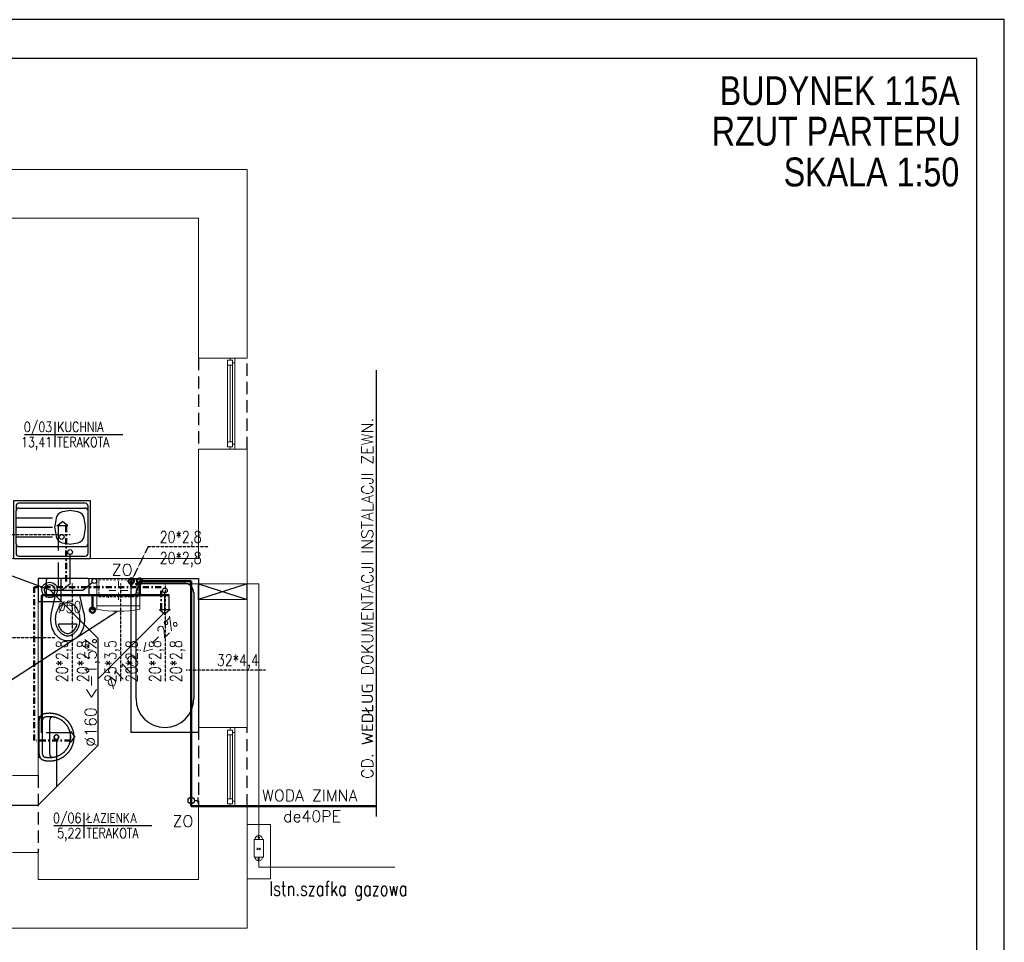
# Model space of a CAD drawing. Header units: millimetres. Extents: x -1657 to 1139, y -216 to 3193.
# Tile 3 of 6: x -581 to 443, y 310 to 1269. Entities that reach past the tile are written whole.
import ezdxf
from ezdxf.enums import TextEntityAlignment as Align

# ---------------------------------------------------------------- set-up
doc = ezdxf.new("R2010")
doc.units = ezdxf.units.MM
for name, pattern in [('DASHDOT', [25.4, 12.7, -6.35, 0, -6.35]), ('DASHED', [19.05, 12.7, -6.35]), ('DASHED2', [0.375, 0.25, -0.125])]:
    doc.linetypes.add(name, pattern=pattern)
doc.layers.get('0').update_dxf_attribs({"color": 252})
for name, color, linetype in [('1-GAZ', 252, 'Continuous'), ('1-OPIS', 252, 'Continuous'), ('1-OPIS-POM', 252, 'Continuous'), ('I-MEBLE', 252, 'Continuous'), ('I-NAD', 252, 'DASHED'), ('I-OPIS', 252, 'Continuous'), ('I-SCIANA', 252, 'Continuous'), ('I-WIDOK', 252, 'Continuous'), ('IS cwu', 3, 'DASHDOT'), ('IS kan odp', 36, 'Continuous'), ('IS kan odp opis', 7, 'Continuous'), ('IS KAN_S_OPIS', 2, 'Continuous'), ('IS KAN_SAN_RURY', 1, 'Continuous'), ('IS opis woda', 7, 'DASHED2'), ('IS WODA opis', 2, 'Continuous'), ('MK_IS W_CWU', 5, 'DASHED'), ('TABELKA', 252, 'Continuous')]:
    doc.layers.add(name, color=color, linetype=linetype)
for name, color, linetype, lineweight in [('I-OKNA', 252, 'Continuous', 5), ('IS w', 5, 'Continuous', 50), ('IS woda w', 5, 'Continuous', 40)]:
    doc.layers.add(name, color=color, linetype=linetype, lineweight=lineweight)
doc.layers.add('IS obudowy', color=2, linetype='Continuous', plot=False)
doc.styles.add('ARIAL', font='arial.ttf', dxfattribs={"width": 0.8})
doc.styles.add('ROMANS', font='romans.shx', dxfattribs={"width": 0.75})
doc.styles.add('TECH', font='simplex.shx')

# ---------------------------------------------------------------- blocks, each defined once
blk = doc.blocks.new('wan160')
for p, q in [((-70, -160), (-70, 0)), ((-70, 0), (0, 0)), ((0, 0), (0, -160)), ((-55, -5), (-15, -5)), ((-65, -125), (-65, -15)), ((-5, -15), (-5, -125)), ((0, -160), (-70, -160))]:
    blk.add_line(p, q)
blk.add_circle((-35, -12.5), 2.5)
for centre, radius, start, end in [((-55, -15), 10, 90, 180), ((-15, -15), 10, 0, 90), ((-35, -125), 30, 180, 0)]:
    blk.add_arc(centre, radius, start, end)
blk = doc.blocks.new('szynka')
at = {"lineweight": 0}
for points in [[(-458.8, 688.3), (-414.4, 688.3)], [(-458.8, 659.7), (-458.8, 688.3)], [(-414.4, 688.3), (-414.4, 659.7), (-458.8, 659.7)], [(-456.8, 686.9), (-456.8, 688.3)], [(-454.3, 686.8), (-456.8, 686.8)], [(-450.5, 686.8), (-453, 686.8)], [(-446.7, 686.8), (-449.2, 686.8)], [(-442.9, 686.8), (-445.4, 686.8)], [(-439.1, 686.8), (-441.7, 686.8)], [(-435.4, 686.8), (-437.8, 686.8)], [(-431.5, 686.8), (-434.1, 686.8)], [(-427.7, 686.8), (-430.3, 686.8)], [(-424, 686.8), (-426.5, 686.8)], [(-420.1, 686.8), (-422.7, 686.8)], [(-416.4, 686.8), (-418.9, 686.8)], [(-416.4, 686.9), (-416.4, 688.3)], [(-456.8, 683.1), (-456.8, 685.7)], [(-456.8, 679.4), (-456.8, 681.8)], [(-456.8, 675.5), (-456.8, 678.1)], [(-436.6, 678.2), (-436.6, 685.4)], [(-419, 682.3), (-416.8, 682.3)], [(-417.4, 683.1), (-417.6, 683.2), (-417.9, 683.2), (-418.2, 683.2), (-418.6, 683), (-418.8, 682.6), (-418.9, 682.3)], [(-418.3, 681.4), (-417.9, 681.3), (-417.5, 681.4), (-417.2, 681.6), (-417, 681.9), (-416.9, 682.3)], [(-417.9, 681.1), (-417.9, 683.4)], [(-416.4, 683.1), (-416.4, 685.7)], [(-416.4, 679.4), (-416.4, 681.8)], [(-416.4, 675.5), (-416.4, 678.1)], [(-456.8, 671.8), (-456.8, 674.3)], [(-456.8, 669.1), (-456.8, 670.5)], [(-456.8, 669.1), (-454.3, 669.1)], [(-453, 669.1), (-450.5, 669.1)], [(-449.2, 669.1), (-446.7, 669.1)], [(-447.8, 669.1), (-447.8, 670.1), (-445.6, 670.1)], [(-446.7, 668.1), (-446.7, 671.1)], [(-446.3, 675.7), (-439.1, 675.7)], [(-445.6, 669.1), (-443, 669.1)], [(-441.8, 669.1), (-439.2, 669.1)], [(-437.9, 669.1), (-435.4, 669.1)], [(-436.6, 666), (-436.6, 673.2)], [(-434.1, 669.1), (-431.6, 669.1)], [(-426.8, 675.7), (-434, 675.7)], [(-430.3, 669.1), (-427.8, 669.1)], [(-427.6, 669.1), (-427.6, 670.1), (-425.4, 670.1)], [(-426.5, 669.1), (-424, 669.1)], [(-425.4, 669.1), (-425.4, 670.1)], [(-422.7, 669.1), (-420.1, 669.1)], [(-420.3, 671.1), (-418.5, 671.1)], [(-419, 671.8), (-419.2, 671.9), (-419.4, 671.9), (-419.7, 671.8), (-419.9, 671.7), (-420.1, 671.4), (-420.1, 671.1)], [(-419.8, 670.5), (-419.4, 670.4), (-419.1, 670.4), (-418.9, 670.6), (-418.7, 670.9), (-418.7, 671.1)], [(-419.4, 670.2), (-419.4, 672)], [(-418.9, 669.1), (-416.4, 669.1)], [(-416.4, 671.8), (-416.4, 674.3)], [(-416.4, 669.1), (-416.4, 670.5)], [(-458.6, 659.7), (-458.6, 659), (-458.8, 659)], [(-458.8, 656.4), (-458.8, 659)], [(-458.8, 656.4), (-453.3, 655.4), (-447.7, 654.7), (-442.2, 654.3), (-436.6, 654.2), (-431, 654.3), (-425.4, 654.7), (-419.9, 655.4), (-414.4, 656.4)], [(-414.4, 659), (-414.5, 659), (-414.5, 659.7)], [(-414.4, 659), (-414.4, 656.4)]]:
    blk.add_lwpolyline(points, dxfattribs=at)
blk = doc.blocks.new('wc')
for p, q in [((20, 0), (-20, 0)), ((-22.5, -2.5), (-22.5, -15)), ((22.5, -15), (22.5, -2.5)), ((-20, -17.5), (20, -17.5)), ((-16.7, -35.7), (-12.5, -17.5)), ((16.7, -35.7), (12.5, -17.5)), ((9.4, -47.6), (-9.4, -47.6))]:
    blk.add_line(p, q)
blk.add_lwpolyline([(12.5, -42.5, -0.072039), (11.5, -49.4, -0.083339), (8.8, -54.9, -0.106661), (4.5, -58.8, -0.132138), (0, -60, -0.132138), (-4.5, -58.8, -0.106661), (-8.8, -54.9, -0.083339), (-11.5, -49.4, -0.072039), (-12.5, -42.5, -0.072039), (-11.5, -35.6, -0.083339), (-8.8, -30.1, -0.106661), (-4.5, -26.2, -0.132138), (0, -25, -0.132138), (4.5, -26.2, -0.106661), (8.8, -30.1, -0.083339), (11.5, -35.6, -0.072039)], format="xyb", close=True)
for points in [[(17.5, -42.5, -0.072039), (16.3, -50.8, -0.083339), (12.9, -57.8, -0.106661), (7.1, -63.1, -0.132138), (0, -65, -0.132138), (-7.1, -63.1, -0.106661), (-12.9, -57.8, -0.083339), (-16.3, -50.8, -0.072039), (-17.5, -42.5, -0.05824), (-16.7, -35.7, -0.083339)], [(16.7, -35.7, -0.05824), (17.5, -42.5, -0.072039)], [(9.4, -47.6, -0.013234), (9.1, -48.7, -0.083339), (6.8, -53.4, -0.106661), (3.3, -56.6, -0.132138), (0, -57.5, -0.132138), (-3.3, -56.6, -0.106661), (-6.8, -53.4, -0.083339), (-9.1, -48.7, -0.013234), (-9.4, -47.6, -0.072039)]]:
    blk.add_lwpolyline(points, format="xyb")
for centre, start, end in [((-20, -2.5), 90, 180), ((20, -2.5), 0, 90), ((-20, -15), 180, 270), ((20, -15), 270, 0)]:
    blk.add_arc(centre, 2.5, start, end)
blk = doc.blocks.new('umywalk50')
for points in [[(11.4, -2.5), (11.1, -2.1), (10.9, -1.7), (10.7, -1.4), (10.5, -1), (10.4, -0.5), (10.4, 0), (-10.4, 0), (-31.3, 0), (-31.3, -0.5), (-31.4, -1), (-31.5, -1.4), (-31.7, -1.7), (-32, -2.1), (-32.3, -2.5)], [(-31.8, -15), (-31.7, -14.8), (-31.7, -14.6), (-31.6, -14.4), (-31.6, -14.2), (-31.5, -14), (-31.4, -13.9), (-31.3, -13.7), (-31.2, -13.5), (-31, -13.4), (-30.9, -13.3), (-30.7, -13.1), (-30.5, -13), (-30.3, -12.9), (-30.1, -12.8), (-29.8, -12.7), (-29.5, -12.6), (-29.2, -12.5), (-28.9, -12.4), (-28.5, -12.4), (-28.1, -12.3), (-27.6, -12.2), (-27.2, -12.2), (-26.7, -12.2), (-26.1, -12.1), (-25.5, -12.1), (-24.9, -12.1), (-24.2, -12), (-23.5, -12), (-22.8, -12), (-22, -12), (-10.5, -12), (1, -12), (1.8, -12), (2.6, -12), (3.3, -12), (4, -12.1), (4.6, -12.1), (5.2, -12.1), (5.7, -12.2), (6.2, -12.2), (6.7, -12.3), (7.1, -12.3), (7.5, -12.4), (7.9, -12.4), (8.3, -12.5), (8.6, -12.6), (8.9, -12.7), (9.1, -12.8), (9.4, -12.9), (9.6, -13), (9.8, -13.1), (9.9, -13.3), (10.1, -13.4), (10.2, -13.5), (10.3, -13.7), (10.4, -13.9), (10.5, -14), (10.6, -14.2), (10.7, -14.4), (10.7, -14.6), (10.8, -14.8), (10.8, -15)]]:
    blk.add_lwpolyline(points)
for points in [[(14.6, -12), (14.6, -12.4), (14.5, -12.7), (14.5, -13.1), (14.5, -13.5), (14.5, -13.8), (14.5, -14.2), (14.4, -14.5), (14.4, -14.9), (14.3, -15.3), (14.3, -15.6), (14.2, -16), (14.2, -16.3), (14.1, -16.7), (14.1, -17), (14, -17.4), (13.9, -17.7), (13.8, -18), (13.7, -18.4), (13.6, -18.7), (13.5, -19.1), (13.4, -19.4), (13.3, -19.7), (13.2, -20), (13.1, -20.4), (13, -20.7), (12.9, -21), (12.8, -21.3), (12.6, -21.7), (12.5, -22), (12.3, -22.3), (12.2, -22.6), (12, -22.9), (11.9, -23.2), (11.7, -23.5), (11.6, -23.8), (11.4, -24.1), (11.2, -24.4), (11.1, -24.7), (10.9, -25), (10.7, -25.3), (10.5, -25.6), (10.3, -25.9), (10.2, -26.2), (10, -26.5), (9.8, -26.7), (9.6, -27), (9.3, -27.3), (9.1, -27.5), (8.9, -27.8), (8.7, -28.1), (8.5, -28.3), (8.3, -28.6), (8, -28.8), (7.8, -29.1), (7.6, -29.3), (7.3, -29.6), (7.1, -29.8), (6.8, -30.1), (6.6, -30.3), (6.3, -30.5), (6.1, -30.8), (5.8, -31), (5.6, -31.2), (5.3, -31.4), (5.1, -31.6), (4.8, -31.8), (4.5, -32), (4.2, -32.2), (4, -32.4), (3.7, -32.6), (3.4, -32.8), (3.1, -33), (2.8, -33.2), (2.5, -33.4), (2.2, -33.6), (1.9, -33.7), (1.6, -33.9), (1.3, -34.1), (1, -34.2), (0.7, -34.4), (0.4, -34.5), (0.1, -34.7), (-0.2, -34.8), (-0.5, -35), (-0.8, -35.1), (-1.1, -35.2), (-1.5, -35.4), (-1.8, -35.5), (-2.1, -35.6), (-2.4, -35.7), (-2.8, -35.8), (-3.1, -35.9), (-3.4, -36), (-3.8, -36.1), (-4.1, -36.2), (-4.5, -36.3), (-4.8, -36.4), (-5.1, -36.5), (-5.5, -36.5), (-5.8, -36.6), (-6.2, -36.7), (-6.5, -36.7), (-6.9, -36.8), (-7.2, -36.8), (-7.6, -36.9), (-7.9, -36.9), (-8.3, -37), (-8.7, -37), (-9, -37), (-9.4, -37), (-9.7, -37), (-10.1, -37), (-10.5, -37), (-10.5, -37), (-10.8, -37), (-11.2, -37), (-11.6, -37), (-11.9, -37), (-12.3, -37), (-12.7, -37), (-13, -36.9), (-13.4, -36.9), (-13.7, -36.8), (-14.1, -36.8), (-14.4, -36.7), (-14.8, -36.7), (-15.1, -36.6), (-15.5, -36.5), (-15.8, -36.5), (-16.2, -36.4), (-16.5, -36.3), (-16.8, -36.2), (-17.2, -36.1), (-17.5, -36), (-17.8, -35.9), (-18.2, -35.8), (-18.5, -35.7), (-18.8, -35.6), (-19.2, -35.5), (-19.5, -35.4), (-19.8, -35.2), (-20.1, -35.1), (-20.4, -35), (-20.8, -34.8), (-21.1, -34.7), (-21.4, -34.5), (-21.7, -34.4), (-22, -34.2), (-22.3, -34.1), (-22.6, -33.9), (-22.9, -33.7), (-23.2, -33.6), (-23.5, -33.4), (-23.8, -33.2), (-24.1, -33), (-24.3, -32.8), (-24.6, -32.6), (-24.9, -32.4), (-25.2, -32.2), (-25.5, -32), (-25.7, -31.8), (-26, -31.6), (-26.3, -31.4), (-26.5, -31.2), (-26.8, -31), (-27, -30.8), (-27.3, -30.5), (-27.6, -30.3), (-27.8, -30.1), (-28, -29.8), (-28.3, -29.6), (-28.5, -29.3), (-28.8, -29.1), (-29, -28.8), (-29.2, -28.6), (-29.4, -28.3), (-29.7, -28.1), (-29.9, -27.8), (-30.1, -27.5), (-30.3, -27.3), (-30.5, -27), (-30.7, -26.7), (-30.9, -26.4), (-31.1, -26.2), (-31.3, -25.9), (-31.5, -25.6), (-31.7, -25.3), (-31.8, -25), (-32, -24.7), (-32.2, -24.4), (-32.4, -24.1), (-32.5, -23.8), (-32.7, -23.5), (-32.8, -23.2), (-33, -22.9), (-33.1, -22.6), (-33.3, -22.3), (-33.4, -22), (-33.6, -21.7), (-33.7, -21.3), (-33.8, -21), (-34, -20.7), (-34.1, -20.4), (-34.2, -20), (-34.3, -19.7), (-34.4, -19.4), (-34.5, -19), (-34.6, -18.7), (-34.7, -18.4), (-34.8, -18), (-34.9, -17.7), (-34.9, -17.3), (-35, -17), (-35.1, -16.7), (-35.1, -16.3), (-35.2, -16), (-35.2, -15.6), (-35.3, -15.3), (-35.3, -14.9), (-35.4, -14.5), (-35.4, -14.2), (-35.4, -13.8), (-35.5, -13.5), (-35.5, -13.1), (-35.5, -12.7), (-35.5, -12.4), (-35.5, -12), (-35.5, -12), (-35.5, -11.7), (-35.5, -11.2), (-35.5, -10.7), (-35.4, -10.2), (-35.4, -9.6), (-35.4, -9.2), (-35.3, -8.7), (-35.3, -8.4), (-35.2, -8), (-35.2, -7.5), (-35.1, -7.1), (-35, -6.7), (-34.9, -6.4), (-34.8, -6), (-34.7, -5.6), (-34.6, -5.3), (-34.5, -5), (-34.4, -4.7), (-34.2, -4.4), (-34, -4.1), (-33.9, -3.9), (-33.7, -3.6), (-33.5, -3.4), (-33.2, -3.2), (-33, -3), (-32.7, -2.8), (-32.5, -2.6), (-32.1, -2.4), (-31.8, -2.3), (-31.5, -2.1), (-31.1, -2), (-30.7, -1.8), (-30.3, -1.7), (-29.8, -1.6), (-29.4, -1.5), (-29.4, -1.5), (-29, -1.4), (-28.6, -1.4), (-28.2, -1.3), (-27.8, -1.2), (-27.4, -1.2), (-26.9, -1.1), (-26.5, -1.1), (-26, -1), (-25.6, -1), (-25.1, -1), (-24.6, -1), (-10.5, -1), (3.7, -1), (4.2, -1), (4.6, -1), (5.1, -1.1), (5.5, -1.1), (6, -1.1), (6.4, -1.2), (6.8, -1.2), (7.3, -1.3), (7.7, -1.4), (8, -1.4), (8.4, -1.5), (8.9, -1.6), (9.3, -1.7), (9.8, -1.8), (10.2, -2), (10.5, -2.1), (10.9, -2.3), (11.2, -2.4), (11.5, -2.6), (11.8, -2.8), (12.1, -3), (12.3, -3.2), (12.5, -3.4), (12.7, -3.6), (12.9, -3.9), (13.1, -4.1), (13.3, -4.4), (13.4, -4.7), (13.5, -5), (13.7, -5.3), (13.8, -5.7), (13.9, -6), (14, -6.4), (14.1, -6.7), (14.2, -7.1), (14.2, -7.5), (14.3, -8), (14.4, -8.4), (14.4, -8.7), (14.4, -9.2), (14.5, -9.7), (14.5, -10.2), (14.5, -10.7), (14.5, -11.2), (14.6, -11.7)], [(-10.5, -33.5), (-11, -33.5), (-11.6, -33.5), (-12.1, -33.5), (-12.7, -33.4), (-13.1, -33.4), (-13.5, -33.3), (-13.9, -33.2), (-14.3, -33.2), (-14.7, -33.1), (-15.1, -33), (-15.5, -32.9), (-15.9, -32.8), (-16.3, -32.7), (-16.7, -32.6), (-17.1, -32.5), (-17.5, -32.4), (-17.9, -32.2), (-18.3, -32.1), (-18.7, -31.9), (-19.1, -31.7), (-19.5, -31.5), (-19.9, -31.3), (-20.3, -31.1), (-20.7, -30.9), (-21.1, -30.7), (-21.4, -30.5), (-21.8, -30.3), (-22.1, -30.1), (-22.5, -29.8), (-22.8, -29.6), (-23.2, -29.4), (-23.5, -29.1), (-23.8, -28.9), (-24.1, -28.6), (-24.4, -28.3), (-24.7, -28.1), (-25.1, -27.8), (-25.4, -27.5), (-25.7, -27.2), (-26, -26.9), (-26.3, -26.6), (-26.6, -26.3), (-26.8, -25.9), (-27.1, -25.6), (-27.4, -25.3), (-27.6, -24.9), (-27.9, -24.6), (-28.1, -24.2), (-28.4, -23.9), (-28.6, -23.5), (-28.9, -23.2), (-29.9, -21.3), (-30, -20.9), (-30.2, -20.6), (-30.4, -20.2), (-30.5, -19.8), (-30.7, -19.4), (-30.8, -19), (-30.9, -18.7), (-31, -18.3), (-31.2, -17.9), (-31.3, -17.5), (-31.4, -17.1), (-31.5, -16.7), (-31.5, -16.3), (-31.6, -15.9), (-31.7, -15.6), (-31.8, -15.2), (-31.8, -14.8), (-31.9, -14.4), (-31.9, -14), (-31.9, -13.6), (-32, -13.2), (-32, -12.8), (-32, -12.4), (-32, -11.9), (-32, -11.5), (-32, -11.1), (-32, -10.7), (-31.9, -10.3), (-31.9, -9.9), (-31.9, -9.5), (-31.8, -9), (-31.8, -8.6), (-31.7, -8.2), (-31.7, -7.8), (-31.6, -7.4), (-31.5, -7), (-31.4, -6.6), (-31.2, -6.3), (-31, -6.1), (-30.8, -5.8), (-30.5, -5.6), (-30.2, -5.4), (-29.9, -5.3), (-29.5, -5.1), (-29.2, -5), (-28.8, -4.9), (-28.4, -4.8), (-27.9, -4.7), (-27.5, -4.7), (-27.1, -4.6), (-26.7, -4.6), (-26.3, -4.6), (-25.9, -4.5), (-25.5, -4.5), (-25.2, -4.5), (-24.9, -4.5), (-24.6, -4.5), (-10.5, -4.5), (3.7, -4.5), (4, -4.5), (4.3, -4.5), (4.6, -4.5), (5, -4.5), (5.4, -4.6), (5.8, -4.6), (6.2, -4.6), (6.6, -4.7), (7, -4.7), (7.4, -4.8), (7.8, -4.9), (8.2, -5), (8.6, -5.1), (9, -5.3), (9.3, -5.4), (9.6, -5.6), (9.9, -5.8), (10.1, -6.1), (10.3, -6.3), (10.4, -6.6), (10.5, -7), (10.6, -7.4), (10.7, -7.8), (10.8, -8.2), (10.9, -8.6), (10.9, -9), (10.9, -9.5), (11, -9.9), (11, -10.3), (11, -10.7), (11, -11.1), (11, -11.5), (11, -11.9), (11, -12.4), (11, -12.8), (11, -13.2), (11, -13.6), (11, -14), (10.9, -14.4), (10.9, -14.8), (10.8, -15.2), (10.7, -15.6), (10.7, -16), (10.6, -16.3), (10.5, -16.7), (10.4, -17.1), (10.3, -17.5), (10.2, -17.9), (10.1, -18.3), (10, -18.7), (9.8, -19), (9.7, -19.4), (9.6, -19.8), (9.4, -20.2), (9.3, -20.6), (9.1, -20.9), (8.9, -21.3), (8.9, -21.3), (7.9, -23.2), (7.7, -23.5), (7.5, -23.9), (7.2, -24.2), (7, -24.6), (6.7, -24.9), (6.4, -25.3), (6.2, -25.6), (5.9, -25.9), (5.6, -26.3), (5.3, -26.6), (5, -26.9), (4.7, -27.2), (4.4, -27.5), (4.1, -27.8), (3.8, -28.1), (3.5, -28.3), (3.2, -28.6), (2.9, -28.9), (2.5, -29.1), (2.2, -29.4), (1.9, -29.6), (1.5, -29.8), (1.2, -30.1), (0.9, -30.3), (0.5, -30.5), (0.1, -30.7), (-0.2, -30.9), (-0.6, -31.1), (-1, -31.3), (-1.4, -31.5), (-1.8, -31.7), (-2.3, -31.9), (-2.7, -32.1), (-3.1, -32.2), (-3.1, -32.2), (-3.5, -32.4), (-3.9, -32.5), (-4.3, -32.6), (-4.7, -32.7), (-5.1, -32.8), (-5.5, -32.9), (-5.8, -33), (-6.2, -33.1), (-6.6, -33.2), (-7, -33.2), (-7.4, -33.3), (-7.9, -33.4), (-8.3, -33.4), (-8.8, -33.5), (-9.4, -33.5), (-9.9, -33.5)], [(-8.2, -19), (-8.2, -19), (-8.2, -18.9), (-8.2, -18.9), (-8.2, -18.9), (-8.2, -18.9), (-8.2, -18.8), (-8.2, -18.8), (-8.2, -18.8), (-8.2, -18.8), (-8.2, -18.7), (-8.2, -18.7), (-8.2, -18.7), (-8.2, -18.7), (-8.2, -18.6), (-8.2, -18.6), (-8.2, -18.6), (-8.2, -18.6), (-8.2, -18.5), (-8.2, -18.5), (-8.2, -18.5), (-8.2, -18.5), (-8.2, -18.4), (-8.3, -18.4), (-8.3, -18.4), (-8.3, -18.4), (-8.3, -18.3), (-8.3, -18.3), (-8.3, -18.3), (-8.3, -18.3), (-8.3, -18.2), (-8.3, -18.2), (-8.3, -18.2), (-8.3, -18.2), (-8.3, -18.1), (-8.4, -18.1), (-8.4, -18.1), (-8.4, -18.1), (-8.4, -18), (-8.4, -18), (-8.4, -18), (-8.4, -18), (-8.4, -17.9), (-8.4, -17.9), (-8.5, -17.9), (-8.5, -17.9), (-8.5, -17.8), (-8.5, -17.8), (-8.5, -17.8), (-8.5, -17.8), (-8.5, -17.8), (-8.6, -17.7), (-8.6, -17.7), (-8.6, -17.7), (-8.6, -17.7), (-8.6, -17.6), (-8.6, -17.6), (-8.6, -17.6), (-8.7, -17.6), (-8.7, -17.6), (-8.7, -17.5), (-8.7, -17.5), (-8.7, -17.5), (-8.7, -17.5), (-8.8, -17.5), (-8.8, -17.4), (-8.8, -17.4), (-8.8, -17.4), (-8.8, -17.4), (-8.9, -17.4), (-8.9, -17.3), (-8.9, -17.3), (-8.9, -17.3), (-8.9, -17.3), (-8.9, -17.3), (-9, -17.3), (-9, -17.2), (-9, -17.2), (-9, -17.2), (-9, -17.2), (-9.1, -17.2), (-9.1, -17.2), (-9.1, -17.1), (-9.1, -17.1), (-9.2, -17.1), (-9.2, -17.1), (-9.2, -17.1), (-9.2, -17.1), (-9.2, -17.1), (-9.3, -17), (-9.3, -17), (-9.3, -17), (-9.3, -17), (-9.4, -17), (-9.4, -17), (-9.4, -17), (-9.4, -16.9), (-9.4, -16.9), (-9.5, -16.9), (-9.5, -16.9), (-9.5, -16.9), (-9.5, -16.9), (-9.6, -16.9), (-9.6, -16.9), (-9.6, -16.9), (-9.6, -16.9), (-9.7, -16.8), (-9.7, -16.8), (-9.7, -16.8), (-9.7, -16.8), (-9.8, -16.8), (-9.8, -16.8), (-9.8, -16.8), (-9.8, -16.8), (-9.9, -16.8), (-9.9, -16.8), (-9.9, -16.8), (-9.9, -16.8), (-10, -16.8), (-10, -16.7), (-10, -16.7), (-10, -16.7), (-10.1, -16.7), (-10.1, -16.7), (-10.1, -16.7), (-10.1, -16.7), (-10.2, -16.7), (-10.2, -16.7), (-10.2, -16.7), (-10.3, -16.7), (-10.3, -16.7), (-10.3, -16.7), (-10.3, -16.7), (-10.4, -16.7), (-10.4, -16.7), (-10.4, -16.7), (-10.4, -16.7), (-10.5, -16.7), (-10.5, -16.7), (-10.5, -16.7), (-10.5, -16.7), (-10.6, -16.7), (-10.6, -16.7), (-10.6, -16.7), (-10.6, -16.7), (-10.7, -16.7), (-10.7, -16.7), (-10.7, -16.7), (-10.8, -16.7), (-10.8, -16.7), (-10.8, -16.7), (-10.8, -16.7), (-10.9, -16.7), (-10.9, -16.7), (-10.9, -16.7), (-10.9, -16.7), (-11, -16.7), (-11, -16.8), (-11, -16.8), (-11, -16.8), (-11.1, -16.8), (-11.1, -16.8), (-11.1, -16.8), (-11.1, -16.8), (-11.2, -16.8), (-11.2, -16.8), (-11.2, -16.8), (-11.2, -16.8), (-11.3, -16.8), (-11.3, -16.8), (-11.3, -16.8), (-11.3, -16.9), (-11.4, -16.9), (-11.4, -16.9), (-11.4, -16.9), (-11.4, -16.9), (-11.5, -16.9), (-11.5, -16.9), (-11.5, -16.9), (-11.5, -16.9), (-11.5, -17), (-11.6, -17), (-11.6, -17), (-11.6, -17), (-11.6, -17), (-11.7, -17), (-11.7, -17), (-11.7, -17.1), (-11.7, -17.1), (-11.8, -17.1), (-11.8, -17.1), (-11.8, -17.1), (-11.8, -17.1), (-11.8, -17.1), (-11.9, -17.2), (-11.9, -17.2), (-11.9, -17.2), (-11.9, -17.2), (-11.9, -17.2), (-12, -17.2), (-12, -17.3), (-12, -17.3), (-12, -17.3), (-12, -17.3), (-12.1, -17.3), (-12.1, -17.3), (-12.1, -17.4), (-12.1, -17.4), (-12.1, -17.4), (-12.2, -17.4), (-12.2, -17.4), (-12.2, -17.5), (-12.2, -17.5), (-12.2, -17.5), (-12.2, -17.5), (-12.3, -17.5), (-12.3, -17.6), (-12.3, -17.6), (-12.3, -17.6), (-12.3, -17.6), (-12.3, -17.6), (-12.4, -17.7), (-12.4, -17.7), (-12.4, -17.7), (-12.4, -17.7), (-12.4, -17.7), (-12.4, -17.8), (-12.4, -17.8), (-12.5, -17.8), (-12.5, -17.8), (-12.5, -17.9), (-12.5, -17.9), (-12.5, -17.9), (-12.5, -17.9), (-12.5, -18), (-12.5, -18), (-12.6, -18), (-12.6, -18), (-12.6, -18), (-12.6, -18.1), (-12.6, -18.1), (-12.6, -18.1), (-12.6, -18.1), (-12.6, -18.2), (-12.6, -18.2), (-12.6, -18.2), (-12.7, -18.2), (-12.7, -18.3), (-12.7, -18.3), (-12.7, -18.3), (-12.7, -18.3), (-12.7, -18.4), (-12.7, -18.4), (-12.7, -18.4), (-12.7, -18.4), (-12.7, -18.5), (-12.7, -18.5), (-12.7, -18.5), (-12.7, -18.5), (-12.7, -18.6), (-12.7, -18.6), (-12.8, -18.6), (-12.8, -18.7), (-12.8, -18.7), (-12.8, -18.7), (-12.8, -18.7), (-12.8, -18.8), (-12.8, -18.8), (-12.8, -18.8), (-12.8, -18.8), (-12.8, -18.9), (-12.8, -18.9), (-12.8, -18.9), (-12.8, -18.9), (-12.8, -19), (-12.8, -19), (-12.8, -19), (-12.8, -19), (-12.8, -19.1), (-12.8, -19.1), (-12.8, -19.1), (-12.8, -19.2), (-12.8, -19.2), (-12.8, -19.2), (-12.8, -19.2), (-12.8, -19.3), (-12.8, -19.3), (-12.8, -19.3), (-12.8, -19.3), (-12.8, -19.4), (-12.7, -19.4), (-12.7, -19.4), (-12.7, -19.4), (-12.7, -19.5), (-12.7, -19.5), (-12.7, -19.5), (-12.7, -19.5), (-12.7, -19.6), (-12.7, -19.6), (-12.7, -19.6), (-12.7, -19.6), (-12.7, -19.7), (-12.7, -19.7), (-12.7, -19.7), (-12.7, -19.7), (-12.6, -19.8), (-12.6, -19.8), (-12.6, -19.8), (-12.6, -19.8), (-12.6, -19.9), (-12.6, -19.9), (-12.6, -19.9), (-12.6, -19.9), (-12.6, -20), (-12.6, -20), (-12.5, -20), (-12.5, -20), (-12.5, -20.1), (-12.5, -20.1), (-12.5, -20.1), (-12.5, -20.1), (-12.5, -20.1), (-12.5, -20.2), (-12.4, -20.2), (-12.4, -20.2), (-12.4, -20.2), (-12.4, -20.3), (-12.4, -20.3), (-12.4, -20.3), (-12.4, -20.3), (-12.3, -20.3), (-12.3, -20.4), (-12.3, -20.4), (-12.3, -20.4), (-12.3, -20.4), (-12.3, -20.5), (-12.2, -20.5), (-12.2, -20.5), (-12.2, -20.5), (-12.2, -20.5), (-12.2, -20.6), (-12.2, -20.6), (-12.1, -20.6), (-12.1, -20.6), (-12.1, -20.6), (-12.1, -20.6), (-12.1, -20.7), (-12, -20.7), (-12, -20.7), (-12, -20.7), (-12, -20.7), (-12, -20.8), (-11.9, -20.8), (-11.9, -20.8), (-11.9, -20.8), (-11.9, -20.8), (-11.9, -20.8), (-11.8, -20.9), (-11.8, -20.9), (-11.8, -20.9), (-11.8, -20.9), (-11.8, -20.9), (-11.7, -20.9), (-11.7, -20.9), (-11.7, -21), (-11.7, -21), (-11.6, -21), (-11.6, -21), (-11.6, -21), (-11.6, -21), (-11.6, -21), (-11.5, -21), (-11.5, -21.1), (-11.5, -21.1), (-11.5, -21.1), (-11.4, -21.1), (-11.4, -21.1), (-11.4, -21.1), (-11.4, -21.1), (-11.3, -21.1), (-11.3, -21.1), (-11.3, -21.2), (-11.3, -21.2), (-11.2, -21.2), (-11.2, -21.2), (-11.2, -21.2), (-11.2, -21.2), (-11.1, -21.2), (-11.1, -21.2), (-11.1, -21.2), (-11.1, -21.2), (-11, -21.2), (-11, -21.2), (-11, -21.2), (-11, -21.2), (-10.9, -21.3), (-10.9, -21.3), (-10.9, -21.3), (-10.9, -21.3), (-10.8, -21.3), (-10.8, -21.3), (-10.8, -21.3), (-10.8, -21.3), (-10.7, -21.3), (-10.7, -21.3), (-10.7, -21.3), (-10.7, -21.3), (-10.6, -21.3), (-10.6, -21.3), (-10.6, -21.3), (-10.5, -21.3), (-10.5, -21.3), (-10.5, -21.3), (-10.5, -21.3), (-10.4, -21.3), (-10.4, -21.3), (-10.4, -21.3), (-10.4, -21.3), (-10.3, -21.3), (-10.3, -21.3), (-10.3, -21.3), (-10.3, -21.3), (-10.2, -21.3), (-10.2, -21.3), (-10.2, -21.3), (-10.2, -21.3), (-10.1, -21.3), (-10.1, -21.3), (-10.1, -21.3), (-10, -21.3), (-10, -21.3), (-10, -21.2), (-10, -21.2), (-9.9, -21.2), (-9.9, -21.2), (-9.9, -21.2), (-9.9, -21.2), (-9.8, -21.2), (-9.8, -21.2), (-9.8, -21.2), (-9.8, -21.2), (-9.7, -21.2), (-9.7, -21.2), (-9.7, -21.2), (-9.7, -21.2), (-9.6, -21.1), (-9.6, -21.1), (-9.6, -21.1), (-9.6, -21.1), (-9.5, -21.1), (-9.5, -21.1), (-9.5, -21.1), (-9.5, -21.1), (-9.5, -21.1), (-9.4, -21), (-9.4, -21), (-9.4, -21), (-9.4, -21), (-9.3, -21), (-9.3, -21), (-9.3, -21), (-9.3, -21), (-9.2, -20.9), (-9.2, -20.9), (-9.2, -20.9), (-9.2, -20.9), (-9.2, -20.9), (-9.1, -20.9), (-9.1, -20.9), (-9.1, -20.8), (-9.1, -20.8), (-9.1, -20.8), (-9, -20.8), (-9, -20.8), (-9, -20.8), (-9, -20.7), (-9, -20.7), (-8.9, -20.7), (-8.9, -20.7), (-8.9, -20.7), (-8.9, -20.7), (-8.9, -20.6), (-8.8, -20.6), (-8.8, -20.6), (-8.8, -20.6), (-8.8, -20.6), (-8.8, -20.5), (-8.7, -20.5), (-8.7, -20.5), (-8.7, -20.5), (-8.7, -20.5), (-8.7, -20.4), (-8.7, -20.4), (-8.6, -20.4), (-8.6, -20.4), (-8.6, -20.4), (-8.6, -20.3), (-8.6, -20.3), (-8.6, -20.3), (-8.6, -20.3), (-8.5, -20.2), (-8.5, -20.2), (-8.5, -20.2), (-8.5, -20.2), (-8.5, -20.2), (-8.5, -20.1), (-8.5, -20.1), (-8.4, -20.1), (-8.4, -20.1), (-8.4, -20), (-8.4, -20), (-8.4, -20), (-8.4, -20), (-8.4, -19.9), (-8.4, -19.9), (-8.4, -19.9), (-8.3, -19.9), (-8.3, -19.8), (-8.3, -19.8), (-8.3, -19.8), (-8.3, -19.8), (-8.3, -19.7), (-8.3, -19.7), (-8.3, -19.7), (-8.3, -19.7), (-8.3, -19.6), (-8.3, -19.6), (-8.3, -19.6), (-8.2, -19.6), (-8.2, -19.5), (-8.2, -19.5), (-8.2, -19.5), (-8.2, -19.5), (-8.2, -19.4), (-8.2, -19.4), (-8.2, -19.4), (-8.2, -19.4), (-8.2, -19.3), (-8.2, -19.3), (-8.2, -19.3), (-8.2, -19.3), (-8.2, -19.2), (-8.2, -19.2), (-8.2, -19.2), (-8.2, -19.2), (-8.2, -19.1), (-8.2, -19.1), (-8.2, -19.1), (-8.2, -19.1), (-8.2, -19), (-8.2, -19)]]:
    blk.add_lwpolyline(points, close=True)
blk = doc.blocks.new('zlew80_1')
for p, q in [((0, 60), (-80, 60)), ((-80, 60), (-80, 0)), ((-77.5, 54.5), (-77.5, 49.5)), ((-5.5, 57.5), (-74.5, 57.5)), ((-74.5, 52.5), (-5.5, 52.5)), ((-2.5, 49.5), (-2.5, 54.5)), ((0, 0), (0, 60)), ((-77.5, 15.5), (-77.5, 49.5)), ((-76.5, 42.5), (-39.5, 42.5)), ((-35.9, 42), (-37.3, 33.8)), ((-22.7, 49.7), (-29.5, 48.5)), ((-13, 48.5), (-19.8, 49.7)), ((-5.2, 33.8), (-6.6, 42)), ((-2.5, 15.5), (-2.5, 49.5)), ((-76.5, 32.5), (-39.5, 32.5)), ((-37.3, 31.2), (-35.9, 23)), ((-6.6, 23), (-5.2, 31.2)), ((-76.5, 22.5), (-39.5, 22.5)), ((-36.2, 24.4), (-36.2, 24.4)), ((-77.5, 15.5), (-77.5, 5.5)), ((-74.5, 12.5), (-5.5, 12.5)), ((-29.5, 16.5), (-22.7, 15.3)), ((-19.8, 15.3), (-13, 16.5)), ((-2.5, 5.5), (-2.5, 15.5)), ((-80, 0), (0, 0)), ((-74.5, 2.5), (-5.5, 2.5))]:
    blk.add_line(p, q)
blk.add_circle((-30, 22.5), 2.5)
for centre, radius, start, end in [((-74.5, 54.5), 3, 90, 180), ((-74.5, 49.5), 3, 90, 180), ((-5.5, 54.5), 3, 0, 90), ((-5.5, 49.5), 3, 0, 90), ((-28, 40.6), 8, 100.3048, 170.5377), ((-21.3, 41.9), 8, 79.6952, 100.3048), ((-14.5, 40.6), 8, 9.4623, 79.6952), ((-29.4, 32.5), 8, 170.5377, 189.4623), ((-13.1, 32.5), 8, 350.5377, 9.4623), ((-28.3, 25.8), 8, 189.4601, 189.4623), ((-28, 24.4), 8, 189.4623, 259.6952), ((-14.5, 24.4), 8, 280.3048, 350.5377), ((-74.5, 15.5), 3, 180, 270), ((-21.3, 23.1), 8, 259.6952, 280.3048), ((-5.5, 15.5), 3, 270, 0), ((-2.8, 12.8), 0.3, 270, 0), ((-74.5, 5.5), 3, 180, 270), ((-5.5, 5.5), 3, 270, 0)]:
    blk.add_arc(centre, radius, start, end)
blk = doc.blocks.new('OPIS-POM')
for p, q in [((0, 25), (0, -25)), ((-60, 0), (135, 0))]:
    blk.add_line(p, q)
at = {"style": 'ROMANS', "width": 0.8, "flags": 4}
blk.add_attdef('NR', text='', height=20, dxfattribs=at).set_placement((-5, 5), align=Align.RIGHT)
blk.add_attdef('NAZWA', (5, 5), '', height=20, dxfattribs=at)
blk.add_attdef('POW.', text='', height=20, dxfattribs=at).set_placement((-5, -5), align=Align.TOP_RIGHT)
blk.add_attdef('POSADZKA', text='', height=20, dxfattribs=at).set_placement((5, -5), align=Align.TOP_LEFT)

msp = doc.modelspace()

# ---------------------------------------------------------------- linework, layer by layer
at = {"color": 7, "lineweight": 0}
msp.add_lwpolyline([(-395.4, 533.3), (-344.9, 533.3)], dxfattribs=at)
at = {"layer": '1-GAZ', "lineweight": 0}
for points in [[(-332.8, 682.7), (-456.6, 682.7)], [(-332.8, 418.9), (-332.8, 682.7)], [(-328.8, 417), (-328.9, 417.8), (-329.1, 418.6), (-329.5, 419.2), (-330, 419.8), (-330.5, 420.3), (-331.2, 420.7), (-332, 420.9), (-332.8, 421), (-333.5, 420.9), (-334.3, 420.7), (-334.9, 420.3), (-335.5, 419.8), (-336, 419.2), (-336.4, 418.6), (-336.6, 417.8), (-336.7, 417)], [(-337.5, 417), (-337.5, 398.6), (-328, 398.6)], [(-337.5, 417), (-328, 417)], [(-328, 398.6), (-328, 417)], [(-334.3, 406.2), (-334.3, 408.4)], [(-334.3, 406.2), (-332.8, 407.4)], [(-331.2, 406.2), (-332.8, 407.4)], [(-331.2, 406.2), (-331.2, 408.4)], [(-336.7, 398.6), (-336.6, 397.8), (-336.4, 397.1), (-336, 396.5), (-335.5, 395.9), (-334.9, 395.4), (-334.3, 395), (-333.5, 394.8), (-332.8, 394.7), (-332, 394.8), (-331.2, 395), (-330.5, 395.4), (-330, 395.9), (-329.5, 396.5), (-329.1, 397.1), (-328.9, 397.8), (-328.8, 398.6)], [(-320.6, 388.1), (-332.8, 388.1), (-332.8, 396.8)], [(-320.6, 388.1), (-191.3, 388.1)]]:
    msp.add_lwpolyline(points, dxfattribs=at)
for points in [[(-344.9, 375.9), (-320.6, 375.9), (-320.6, 432.5), (-344.9, 432.5)], [(-333.5, 418.9), (-333.5, 418.6), (-333.3, 418.3), (-333, 418.2), (-332.8, 418.1), (-332.4, 418.2), (-332.2, 418.3), (-332, 418.6), (-332, 418.9), (-332, 419.2), (-332.2, 419.4), (-332.4, 419.6), (-332.8, 419.7), (-333, 419.6), (-333.3, 419.4), (-333.5, 419.2)]]:
    msp.add_lwpolyline(points, close=True, dxfattribs=at)
msp.add_circle((-332.8, 396.8), 0.782, dxfattribs=at)
at = {"layer": 'I-NAD'}
for p, q in [((-395.4, 917.4), (-395.4, 822.7)), ((-344.9, 822.7), (-344.9, 917.4)), ((-395.4, 533.3), (-395.4, 451.5)), ((-344.9, 451.5), (-344.9, 533.3))]:
    msp.add_line(p, q, dxfattribs=at)
msp.add_lwpolyline([(-562.2, 483.3), (-562.2, 403.5)], dxfattribs=at)
at = {"layer": 'I-OKNA'}
for points in [[(-362.6, 917.4), (-362.6, 915), (-360.1, 915), (-365.2, 915)], [(-365.2, 915), (-365.2, 909.9), (-360.1, 909.9), (-360.1, 915)], [(-360.1, 915), (-360.1, 912.4), (-357.6, 912.4), (-357.6, 917.4)], [(-357.6, 827.8), (-357.6, 912.4)], [(-365.2, 909.9), (-365.2, 830.3)], [(-365.2, 909.9), (-365.2, 830.3)], [(-362.6, 909.9), (-362.6, 830.3)], [(-360.1, 909.9), (-360.1, 830.3)], [(-360.1, 825.2), (-360.1, 830.3), (-365.2, 830.3), (-365.2, 825.2)], [(-365.2, 825.2), (-360.1, 825.2)], [(-360.1, 825.2), (-362.6, 825.2), (-362.6, 822.7)], [(-357.6, 822.7), (-357.6, 827.8), (-360.1, 827.8), (-360.1, 825.2)], [(-362.6, 533.3), (-362.6, 530.7), (-360.1, 530.7), (-365.2, 530.7)], [(-360.1, 530.7), (-360.1, 528.2), (-357.6, 528.2), (-357.6, 533.3)], [(-365.2, 530.7), (-365.2, 525.6), (-360.1, 525.6), (-360.1, 530.7)], [(-365.2, 525.6), (-365.2, 459.1)], [(-365.2, 525.6), (-365.2, 459.1)], [(-362.6, 525.6), (-362.6, 459.1)], [(-360.1, 525.6), (-360.1, 459.1)], [(-357.6, 456.6), (-357.6, 528.2)], [(-360.1, 454), (-360.1, 459.1), (-365.2, 459.1), (-365.2, 454)], [(-365.2, 454), (-360.1, 454)], [(-360.1, 454), (-362.6, 454), (-362.6, 451.5)], [(-357.6, 451.5), (-357.6, 456.6), (-360.1, 456.6), (-360.1, 454)]]:
    msp.add_lwpolyline(points, dxfattribs=at)
at = {"layer": 'I-SCIANA', "lineweight": 0}
for p, q in [((-344.9, 917.4), (-395.4, 917.4)), ((-395.4, 822.7), (-344.9, 822.7)), ((-344.9, 533.3), (-395.4, 533.3)), ((-395.4, 451.5), (-344.9, 451.5))]:
    msp.add_line(p, q, dxfattribs=at)
for points in [[(-1254.4, 883.7), (-1254.4, 1113.2), (-344.9, 1113.2), (-344.9, 917.4)], [(-774.4, 1062.6), (-395.4, 1062.6), (-395.4, 917.4)], [(-344.9, 917.4), (-395.4, 917.4)], [(-395.4, 822.7), (-395.4, 708.9)], [(-344.9, 822.7), (-395.4, 822.7)], [(-344.9, 822.7), (-344.9, 682.7)], [(-395.4, 708.9), (-592.1, 708.9)], [(-562.2, 688.3), (-562.2, 483.3)], [(-562.2, 688.3), (-395.4, 688.3)], [(-395.4, 688.3), (-395.4, 682.7)], [(-395.4, 682.7), (-344.9, 682.7)], [(-395.4, 666.5), (-344.9, 666.5)], [(-395.4, 666.5), (-395.4, 533.3)], [(-344.9, 666.5), (-344.9, 533.3)], [(-562.2, 483.3), (-588.9, 483.3)], [(-344.9, 451.5), (-344.9, 324.9), (-629.8, 324.9)], [(-395.4, 451.5), (-395.4, 375.4), (-562.2, 375.4)], [(-395.4, 451.5), (-344.9, 451.5)], [(-562.2, 403.5), (-588.9, 403.5)], [(-562.2, 403.5), (-562.2, 375.4)]]:
    msp.add_lwpolyline(points, dxfattribs=at)
at = {"layer": 'I-WIDOK'}
msp.add_lwpolyline([(-344.9, 666.5), (-344.9, 682.7), (-395.4, 666.5), (-395.4, 682.7), (-344.9, 666.5)], dxfattribs=at)
at = {"layer": 'IS cwu', "lineweight": 50, "ltscale": 0.5}
for p, q in [((-533.2, 742.8), (-533.2, 679.1)), ((-566.5, 519.7), (-566.5, 679.1)), ((-434.2, 679.1), (-566.5, 679.1)), ((-465.4, 679.1), (-465.4, 685.8)), ((-434.2, 656.1), (-434.2, 679.1)), ((-528.6, 519.7), (-566.5, 519.7))]:
    msp.add_line(p, q, dxfattribs=at)
at = {"layer": 'IS cwu', "lineweight": 50, "ltscale": 10}
msp.add_circle((-465.4, 685.5), 2.8, dxfattribs=at)
at = {"layer": 'IS kan odp', "ltscale": 50}
for p, q in [((-529, 682.8), (-529, 713.2)), ((-515.6, 675.9), (-549.9, 675.9)), ((-529, 682.8), (-537.5, 675.9)), ((-505.7, 684), (-515.6, 675.9))]:
    msp.add_line(p, q, dxfattribs=at)
at = {"layer": 'IS KAN_S_OPIS'}
for p, q in [((-210.8, 904.6), (-210.8, 440.7)), ((-736.1, 744.8), (-550.2, 676.3)), ((-703.1, 509.4), (-480.5, 654))]:
    msp.add_line(p, q, dxfattribs=at)
at = {"layer": 'IS KAN_SAN_RURY'}
for p, q in [((-500.2, 626.3), (-550.2, 676.3)), ((-430.7, 673.3, 53.4), (-430.7, 652.9, 53.4)), ((-430.7, 652.9), (-500.2, 583.4)), ((-500.2, 626.3), (-500.2, 514.7)), ((-562.2, 452.7), (-500.2, 514.7)), ((-543.2, 520.9, 53.4), (-543.2, 471.7, 53.4)), ((-1034.4, 452.7), (-562.2, 452.7))]:
    msp.add_line(p, q, dxfattribs=at)
at = {"layer": 'IS KAN_SAN_RURY', "linetype": 'Continuous'}
for centre, radius in [((-529, 715.7), 2.5), ((-503.8, 685.6), 2.5), ((-550.2, 676.3), 8), ((-550.2, 676.3), 5.5), ((-430.4, 675.8), 2.5), ((-543.2, 523.4), 2.5)]:
    msp.add_circle(centre, radius, dxfattribs=at)
at = {"layer": 'IS obudowy'}
msp.add_lwpolyline([(-562.2, 664.3), (-538.2, 664.3), (-538.2, 688.3), (-562.2, 688.3)], close=True, dxfattribs=at)
at = {"layer": 'IS opis woda'}
for p, q in [((-529, 733.7, 53.4), (-631.5, 733.7, 53.4)), ((-448, 721, 53.4), (-465.4, 685.5)), ((-385.3, 721, 53.4), (-448, 721, 53.4)), ((-526.9, 682.9, 53.4), (-526.9, 580.5, 53.4)), ((-476.4, 682.9, 53.4), (-476.4, 580.5, 53.4)), ((-430.2, 682.9, 53.4), (-430.2, 580.5, 53.4)), ((-544.8, 626.4, 53.4), (-649, 626.4, 53.4)), ((-325.8, 592.8), (-408.3, 592.8))]:
    msp.add_line(p, q, dxfattribs=at)
at = {"layer": 'IS w'}
msp.add_line((-505.7, 670.9), (-505.7, 655.4), dxfattribs=at)
for centre in [(-456.6, 685.5), (-505.7, 655.4)]:
    msp.add_circle(centre, 2.8, dxfattribs=at)
at = {"layer": 'IS WODA opis'}
for p, q in [((-399.6, 457.5), (-396.3, 457.5)), ((-396.3, 460.6), (-396.3, 454.4))]:
    msp.add_line(p, q, dxfattribs=at)
msp.add_circle((-403, 457.5), 3.36, dxfattribs=at)
at = {"layer": 'IS woda w', "lineweight": 50}
for p, q in [((-403, 685.5), (-456.6, 685.5)), ((-456.6, 685.5), (-456.6, 670.9)), ((-403, 451.5), (-403, 685.5)), ((-558.3, 527.9), (-558.3, 670.9)), ((-426.1, 670.9), (-558.3, 670.9)), ((-210.8, 451.5), (-403, 451.5))]:
    msp.add_line(p, q, dxfattribs=at)
at = {"layer": 'MK_IS W_CWU', "ltscale": 2}
for p, q in [((-542.6, 742.8), (-537, 747.6)), ((-531.4, 742.8), (-537, 747.6)), ((-531.5, 742.8), (-542.7, 742.8)), ((-541.4, 742.8), (-541.4, 670.9)), ((-426.1, 656.1), (-426.1, 670.9)), ((-436, 656.1), (-430.4, 651.3)), ((-435.9, 656.1), (-424.7, 656.1)), ((-424.8, 656.1), (-430.4, 651.3)), ((-528.6, 527.9), (-558.3, 527.9)), ((-528.6, 518), (-528.6, 529.3)), ((-528.6, 529.2), (-523.9, 523.5)), ((-528.6, 517.9), (-523.9, 523.5))]:
    msp.add_line(p, q, dxfattribs=at)
at = {"layer": 'TABELKA'}
for points in [[(-1657.5, 1269.1), (-1657.5, -215.9), (442.5, -215.9), (442.5, 1269.1)], [(-1556.7, -171), (413.9, -171), (413.9, 1228.7), (-1556.7, 1228.7)], [(-1556.7, -171), (413.9, -171), (413.9, 1228.7), (-1556.7, 1228.7)]]:
    msp.add_lwpolyline(points, close=True, dxfattribs=at)

# ---------------------------------------------------------------- block references
at = {"layer": '1-GAZ', "color": 40, "lineweight": 0, "true_color": 0xffbf00}
msp.add_blockref('szynka', (-42.2, 0), dxfattribs=at)
at = {"layer": '1-OPIS-POM', "xscale": 0.5241599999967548, "yscale": 0.5241599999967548, "zscale": 0.5241600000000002}
for p, values in [((-545, 837.9), {'NR': '0/03', 'NAZWA': 'KUCHNIA', 'POW.': '13,41', 'POSADZKA': 'TERAKOTA'}), ((-514.6, 431.4), {'NR': '0/06', 'NAZWA': 'ŁAZIENKA', 'POW.': '5,22', 'POSADZKA': 'TERAKOTA'})]:
    msp.add_blockref('OPIS-POM', p, dxfattribs=at).add_auto_attribs(values)
at = {"layer": 'I-MEBLE'}
for name, p in [('zlew80_1', (-507.7, 708.9)), ('wc', (-531.5, 688.3)), ('wan160', (-395.4, 688.3))]:
    msp.add_blockref(name, p, dxfattribs=at)
at = {"layer": 'I-MEBLE', "rotation": 90}
msp.add_blockref('umywalk50', (-562.2, 533.8), dxfattribs=at)

# ---------------------------------------------------------------- texts
at = {"layer": '1-GAZ', "lineweight": 0, "attachment_point": 7, "rotation": 90}
for s, insert, char_height in [('{\\fT3ROMANS.SHXHorz23_283356N0|b0|i0|c0;3}', (-332.7, 412), 0.0539), ('{\\fT3ROMANS.SHXHorz13_970014N0|b0|i0|c0;m}', (-331.4, 408.5), 0.0898), ('{\\fT3ROMANS.SHXHorz13_970014N0|b0|i0|c0;G}', (-331.4, 403.1), 0.0898)]:
    msp.add_mtext(s, dxfattribs=dict(at, insert=insert, char_height=char_height))
at = {"layer": '1-OPIS', "char_height": 30, "width": 466.149, "attachment_point": 5, "style": 'ARIAL'}
for s, insert in [('{\\fArial|b0|i0|c0;BUDYNEK 115A}', (271.4, 1195.1)), ('{\\fArial|b0|i0|c0;RZUT PARTERU}', (267.8, 1153)), ('{\\fArial|b0|i0|c0|p0;SKALA 1:50}', (304.4, 1110.6))]:
    msp.add_mtext(s, dxfattribs=dict(at, insert=insert))
at = {"layer": 'I-OPIS', "insert": (-178.1, 363.4), "char_height": 15, "attachment_point": 6, "rotation": 0, "style": 'ROMANS'}
msp.add_mtext('Istn.szafka gazowa', dxfattribs=at)
at = {"layer": 'IS kan odp opis', "style": 'TECH', "width": 0.8}
msp.add_text('∅50', height=12, dxfattribs=at).set_placement((-541.8, 652.6))
at = {"layer": 'IS KAN_S_OPIS', "style": 'TECH'}
for s, rotation, p in [('CD. WEDŁUG DOKUMENTACJI INSTALACJI ZEWN.', 90, (-213.8, 479.9)), ('∅110 <-2%', 45, (-485, 572.4)), ('∅160 <-1,5%', 90, (-501.6, 513.3))]:
    msp.add_text(s, height=12, rotation=rotation, dxfattribs=at).set_placement(p)
for s, p in [('ZO', (-485.6, 691.2)), ('WODA ZIMNA', (-329.4, 456.6)), ('ZO', (-422.4, 430)), ('de40PE', (-307.4, 435))]:
    msp.add_text(s, height=12, dxfattribs=at).set_placement(p)
at = {"layer": 'IS opis woda', "style": 'TECH', "width": 0.8}
for s, p in [('20*2,8', (-435.8, 725.4)), ('20*2,8', (-435.8, 703.6)), ('32*4,4', (-376.3, 597.3, -53.4))]:
    msp.add_text(s, height=12, dxfattribs=at).set_placement(p)
for s, p in [('20*2,8', (-531.4, 580.4)), ('20*2,8', (-509.5, 580.4)), ('25*3,5', (-480.9, 580.4)), ('20*2,8', (-459, 580.4)), ('20*2,8', (-434.7, 580.4)), ('20*2,8', (-412.8, 580.4))]:
    msp.add_text(s, height=12, rotation=90, dxfattribs=at).set_placement(p)

doc.saveas('drawing.dxf')
